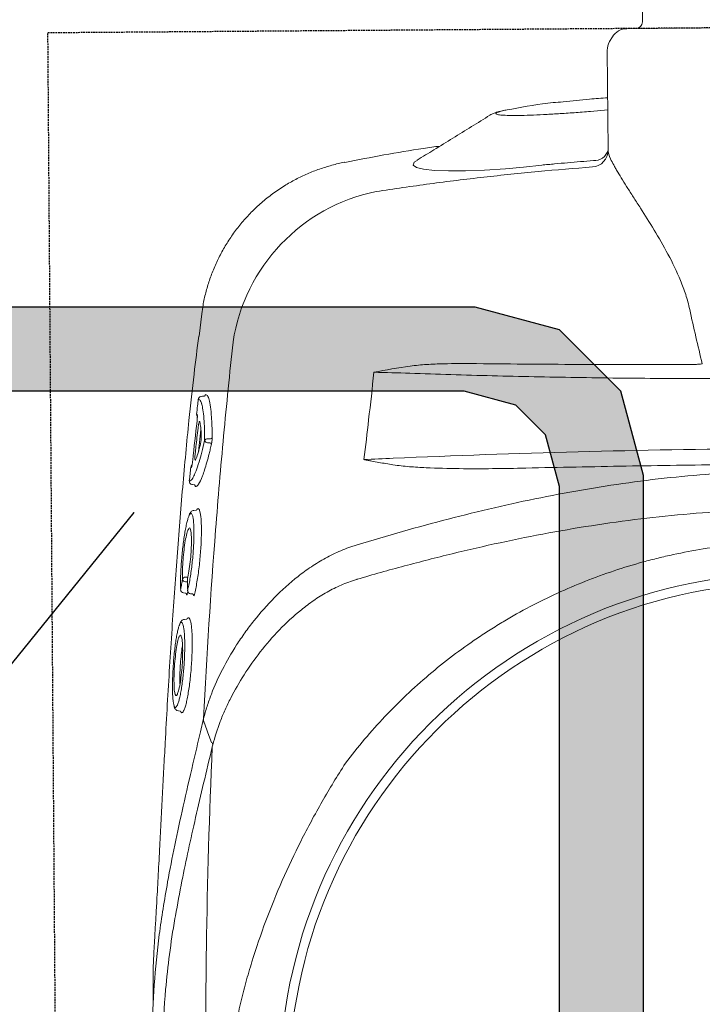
# Model space of a CAD drawing. Header units: millimetres. Extents: x 1277566 to 1493426, y 1039116 to 1145896.
# Tile 59 of 152: x 1341918 to 1342121, y 1134190 to 1134483. Entities that reach past the tile are written whole.
import ezdxf

# ---------------------------------------------------------------- set-up
doc = ezdxf.new("R2010")
doc.units = ezdxf.units.MM
doc.linetypes.add('11aa1PB-bd$0$11aa1PB-af$0$TRATTEGGIATA', pattern=[0.75, 0.5, -0.25])
doc.layers.add('CKD Equipments', color=252, linetype='Continuous', lineweight=0)
doc.layers.add('CKD-Equipements', color=252, linetype='Continuous', lineweight=0)
for name, color, linetype in [('EQUI.', 4, 'Continuous'), ('FAINTEQUIP', 253, 'Continuous'), ('kitchen equip1', 8, 'Continuous')]:
    doc.layers.add(name, color=color, linetype=linetype)

# ---------------------------------------------------------------- blocks, each defined once
blk = doc.blocks.new('G$C728151F9')
at = {"layer": 'CKD Equipments'}
h = blk.add_hatch(color=111, dxfattribs=at)
h.dxf.hatch_style = 1
h.paths.add_polyline_path([(350, 500), (50, 500), (25, 493.3), (6.7, 475), (0, 450), (0, 50), (6.7, 25), (25, 6.7), (50, 0), (350, 0), (375, 6.7), (393.3, 25), (400, 50), (400, 450), (393.3, 475), (375, 493.3)])
h.paths.add_polyline_path([(346.71, 475), (53.29, 475), (37.94, 470.89), (29.11, 462.06), (25, 446.71), (25, 53.29), (29.11, 37.94), (37.94, 29.11), (53.29, 25), (346.71, 25), (362.06, 29.11), (370.89, 37.94), (375, 53.29), (375, 446.71), (370.89, 462.06), (362.06, 470.89)], flags=16)
blk.add_lwpolyline([(220.17, 247.6), (339, 151.43)], dxfattribs=at)
blk.add_lwpolyline([(220.17, 247.6), (339, 151.43)], dxfattribs=at)
blk.add_lwpolyline([(220.17, 247.6), (339, 151.43)], dxfattribs=at)
at = {"layer": 'EQUI.'}
blk.add_lwpolyline([(220.17, 247.6), (339, 151.43)], dxfattribs=at)
at = {"layer": 'kitchen equip1'}
for points in [[(350, 500), (50, 500), (25, 493.3), (6.7, 475), (0, 450), (0, 50), (6.7, 25), (25, 6.7), (50, 0), (350, 0), (375, 6.7), (393.3, 25), (400, 50), (400, 450), (393.3, 475), (375, 493.3)], [(346.71, 475), (53.29, 475), (37.94, 470.89), (29.11, 462.06), (25, 446.71), (25, 53.29), (29.11, 37.94), (37.94, 29.11), (53.29, 25), (346.71, 25), (362.06, 29.11), (370.89, 37.94), (375, 53.29), (375, 446.71), (370.89, 462.06), (362.06, 470.89)]]:
    blk.add_lwpolyline(points, close=True, dxfattribs=at)
blk = doc.blocks.new('G$C4DC229AB')
at = {"linetype": 'Continuous', "lineweight": 0}
for p, q in [((108.81, 214.77), (164.68, 138.75)), ((408.38, 158.65), (404.61, 157.08)), ((173.28, 137.84), (197.23, 155.44)), ((406.89, 150.96), (407.08, 150.84)), ((407.19, 149.71), (406.9, 150.19)), ((407.08, 150.84), (407.04, 150.56)), ((190.91, 144.45), (187.59, 148.35)), ((123.24, 114.09), (160.31, 141.33)), ((169.18, 136.74), (170.79, 136.89)), ((383.61, 135.73), (384.11, 135.16)), ((376.84, 132.19), (376.58, 132.65)), ((376.48, 130.86), (376.58, 130.91)), ((376.73, 131.08), (377.25, 131.33)), ((377.5, 129.03), (377.61, 129.1)), ((377.86, 130.36), (377.6, 130.83)), ((204.09, 125.09), (205.11, 124.08)), ((355.67, 119.03), (356.18, 118.45)), ((350.25, 113.58), (349.98, 114.03)), ((350.24, 113.6), (350.29, 113.5)), ((335.52, 106.08), (341.24, 109.32)), ((336.53, 109.28), (336, 110.01)), ((337.11, 110.55), (337.52, 110)), ((326.27, 101.07), (326.17, 101.72)), ((327.53, 100.25), (327.41, 100.36)), ((328.65, 100.15), (328.65, 100.15)), ((246.09, 94.18), (246.09, 94.2)), ((307.42, 86.09), (313.34, 89.36)), ((307.41, 86.12), (307.41, 86.1))]:
    blk.add_line(p, q, dxfattribs=at)
at = {"linetype": 'Continuous', "lineweight": 0, "flags": 128}
for points in [[(408.99, 163.15), (407.31, 160.61), (405.64, 158.09)], [(405.63, 158.08), (405.63, 158.08), (405.63, 158.08)], [(232.94, 111.21), (233.88, 110.85), (234.76, 111.12), (234.78, 112.31), (233.96, 114.35), (232.35, 117.17), (230.02, 120.64), (227.05, 124.69), (223.52, 129.17), (219.53, 133.97), (216.03, 138), (212.37, 142.05), (212.37, 142.05), (212.37, 142.05)]]:
    blk.add_lwpolyline(points, dxfattribs=at)
at = {"linetype": 'Continuous', "lineweight": 0}
for radius in [152.76, 150, 31.5]:
    blk.add_circle((390.57, 363.31), radius, dxfattribs=at)
for centre, radius, start, end in [((200.16, 151.44), 4.96, 40.3635, 126.3057), ((198.72, 151.54), 4.17, 31.7986, 110.9861), ((161.49, 139.72), 2, 36.3153, 126.3153), ((168.71, 141.72), 5, 216.3153, 275.3515), ((170.32, 141.87), 5, 275.3515, 306.3153), ((375.97, 131.7), 1, 307.5028, 29.2216), ((374.01, 128.33), 0.979, 321.6701, 33.842), ((376.99, 129.88), 1, 308.6226, 29.167), ((374.48, 128.62), 0.946, 216.1897, 288.2787), ((349.38, 113.09), 0.996, 299.7489, 24.151), ((335.6, 109.75), 0.473, 32.4941, 97.8846), ((337.33, 109.79), 0.945, 212.441, 277.967), ((337.54, 110.82), 0.508, 142.6681, 211.8797), ((336.66, 109.47), 1.01, 322.573, 31.9316), ((345.91, 111.08), 0.994, 254.11, 300.2765), ((284.09, 146.47), 53.92, 227.387, 297.2553), ((332.01, 103.18), 0.999, 299.0794, 344.4694), ((328.17, 101.02), 1, 230.8806, 299.2006), ((328.16, 101.02), 0.993, 230.9683, 299.5346)]:
    blk.add_arc(centre, radius, start, end, dxfattribs=at)
for points, knots in [([(547.31, 314.15), (545.74, 309.96), (544.08, 305.85), (540.57, 297.76), (538.72, 293.79), (534.83, 285.97), (532.79, 282.13), (528.52, 274.58), (526.28, 270.86), (521.59, 263.57), (519.16, 260.01), (515.36, 254.79), (514.06, 253.07), (511.42, 249.68), (510.07, 248.01), (507.3, 244.71), (505.88, 243.08), (502.95, 239.86), (501.45, 238.29), (498.35, 235.22), (496.75, 233.73), (494.25, 231.56), (493.4, 230.85), (492.09, 229.81), (491.65, 229.46), (490.76, 228.78), (490.31, 228.44), (488.04, 226.78), (486.2, 225.54), (482.45, 223.23), (480.54, 222.15), (476.69, 220.12), (474.74, 219.16), (470.81, 217.32), (468.83, 216.46), (464.86, 214.81), (462.86, 214.02), (458.86, 212.52), (456.84, 211.8), (450.77, 209.74), (446.68, 208.49), (434.26, 205.08), (425.79, 203.26), (412.75, 201.17), (408.38, 200.58), (399.58, 199.65), (395.15, 199.29), (390.7, 199.04)], [0, 0, 0, 0, 0.0625, 0.0625, 0.125, 0.125, 0.1875, 0.1875, 0.25, 0.25, 0.3125, 0.3125, 0.34375, 0.34375, 0.375, 0.375, 0.40625, 0.40625, 0.4375, 0.4375, 0.46875, 0.46875, 0.484375, 0.484375, 0.492187, 0.492187, 0.5, 0.5, 0.53125, 0.53125, 0.5625, 0.5625, 0.59375, 0.59375, 0.625, 0.625, 0.65625, 0.65625, 0.6875, 0.6875, 0.75, 0.75, 0.875, 0.875, 0.9375, 0.9375, 1, 1, 1, 1]), ([(601.45, 307.46), (586.28, 294.59), (570.91, 281.95), (539.74, 257.11), (523.95, 244.91), (499.96, 226.95), (491.9, 221.01), (475.72, 209.28), (467.6, 203.48), (443.1, 186.27), (426.62, 175.07), (409.98, 164.13)], [0, 0, 0, 0, 0.25, 0.25, 0.5, 0.5, 0.625, 0.625, 0.75, 0.75, 1, 1, 1, 1]), ([(588.22, 280.9), (586.01, 278.3), (582.39, 274.04), (577.19, 268.64), (573.17, 264.66), (569.39, 261.16), (565.87, 258.12), (562.34, 255.22), (558.95, 252.53), (555.55, 249.9), (552.27, 247.4), (549.19, 245.07), (545.86, 242.57), (541.82, 239.55), (536.94, 235.9), (531.21, 231.59), (525.22, 227.06), (519.22, 222.48), (513.53, 218.13), (508.33, 214.11), (503.74, 210.55), (499.65, 207.38), (496.05, 204.6), (492.83, 202.16), (486.72, 197.65), (477.65, 191.56), (466.75, 185.25), (457.58, 180.45), (449.56, 176.51), (440.26, 172.22), (429.33, 167.44), (418.76, 162.97), (411.41, 159.91), (408.38, 158.65)], [0, 0, 0, 0, 0.0593635, 0.0971043, 0.1348438, 0.1667324, 0.198607, 0.2201848, 0.2417788, 0.2633349, 0.278122, 0.2929063, 0.3080418, 0.3231723, 0.3441056, 0.3655953, 0.3864814, 0.4080077, 0.4295299, 0.4486306, 0.4683357, 0.4884205, 0.5086324, 0.5289688, 0.5492243, 0.6333183, 0.7152132, 0.756242, 0.7972696, 0.8516973, 0.906117, 0.9611972, 1, 1, 1, 1]), ([(390.7, 199.04), (384.59, 199.16), (378.55, 199.63), (366.61, 201.2), (360.7, 202.32), (349.03, 205.18), (343.26, 206.94), (336.13, 209.54), (334.71, 210.09), (331.87, 211.21), (330.46, 211.8), (326.26, 213.6), (323.5, 214.87), (315.36, 218.91), (310.11, 221.88), (299.94, 228.37), (295.02, 231.89), (289.09, 236.65), (287.92, 237.62), (285.59, 239.6), (284.44, 240.6), (281.03, 243.66), (278.82, 245.75), (272.38, 252.19), (268.34, 256.68), (264.29, 261.64)], [0, 0, 0, 0, 0.125, 0.125, 0.25, 0.25, 0.375, 0.375, 0.40625, 0.40625, 0.4375, 0.4375, 0.5, 0.5, 0.625, 0.625, 0.75, 0.75, 0.78125, 0.78125, 0.8125, 0.8125, 0.875, 0.875, 1, 1, 1, 1]), ([(259.98, 251.4), (266.08, 243.66), (272.46, 236.17), (282.43, 225.3), (285.82, 221.73), (292.71, 214.72), (296.21, 211.28), (306.87, 201.11), (314.16, 194.58), (325.32, 185.07), (329.07, 181.95), (336.65, 175.8), (340.47, 172.77), (344.32, 169.78)], [0, 0, 0, 0, 0.25, 0.25, 0.375, 0.375, 0.5, 0.5, 0.75, 0.75, 0.875, 0.875, 1, 1, 1, 1]), ([(308.88, 157.37), (297.6, 171.63), (286.34, 186.11), (263.88, 215.5), (252.67, 230.42), (241.5, 245.56)], [0, 0, 0, 0, 0.5, 0.5, 1, 1, 1, 1]), ([(336.04, 163.82), (328.57, 169.47), (321.19, 175.26), (310.32, 184.25), (306.73, 187.29), (299.63, 193.47), (296.12, 196.61), (285.74, 206.19), (279.01, 212.79), (269.25, 223.08), (266.06, 226.57), (259.81, 233.67), (256.75, 237.28), (253.76, 240.95)], [0, 0, 0, 0, 0.25, 0.25, 0.375, 0.375, 0.5, 0.5, 0.75, 0.75, 0.875, 0.875, 1, 1, 1, 1]), ([(252.31, 238.84), (258.25, 230.83), (264.2, 222.83), (276.14, 206.91), (282.12, 198.98), (288.11, 191.07)], [0, 0, 0, 0, 0.5, 0.5, 1, 1, 1, 1]), ([(228.23, 228.44), (233.21, 221.61), (238.14, 214.76), (247.92, 201.06), (252.77, 194.2), (262.35, 180.5), (267.07, 173.68), (276.39, 160.08), (280.97, 153.31), (285.49, 146.57)], [0, 0, 0, 0, 0.25, 0.25, 0.5, 0.5, 0.75, 0.75, 1, 1, 1, 1]), ([(233.81, 213.64), (233.53, 213.95), (233.26, 214.25), (232.75, 214.84), (232.5, 215.12), (232.26, 215.39)], [0, 0, 0, 0, 0.5, 0.5, 1, 1, 1, 1]), ([(271.55, 160.97), (265.34, 169.75), (259.09, 178.54), (246.51, 196.1), (240.18, 204.87), (233.81, 213.64)], [0, 0, 0, 0, 0.5, 0.5, 1, 1, 1, 1]), ([(457.08, 184.69), (457.31, 184.8), (460.98, 186.54), (467.47, 189.97), (478.1, 195.93), (486.34, 201.23), (492.3, 205.43), (494.29, 206.9), (495.21, 207.57)], [0, 0, 0, 0, 0.016162, 0.250764, 0.485322, 0.836539, 0.925214, 1, 1, 1, 1]), ([(197.23, 155.44), (197.74, 155.83), (198.28, 156.56), (199.16, 158.11), (199.47, 158.71), (199.95, 159.71), (200.12, 160.07), (200.45, 160.8), (200.62, 161.18), (201.49, 163.16), (202.22, 164.97), (203.4, 167.94), (203.8, 168.98), (204.65, 171.14), (205.09, 172.25), (206.43, 175.66), (207.38, 178.03), (209.45, 182.92), (210.56, 185.44), (213.08, 190.58), (214.44, 193.14), (216.77, 196.88), (217.6, 198.12), (219.37, 200.54), (220.32, 201.73), (221.35, 202.88)], [0, 0, 0, 0, 0.125, 0.125, 0.1875, 0.1875, 0.21875, 0.21875, 0.25, 0.25, 0.375, 0.375, 0.4375, 0.4375, 0.5, 0.5, 0.625, 0.625, 0.75, 0.75, 0.875, 0.875, 0.9375, 0.9375, 1, 1, 1, 1]), ([(313.39, 89.28), (316.67, 91.07), (323.79, 94.94), (334.04, 100.8), (343.83, 106.52), (352.52, 111.69), (361.35, 117.02), (370.31, 122.51), (379.38, 128.11), (388.64, 133.9), (398.06, 139.83), (407.61, 145.91), (416.15, 151.39), (423.64, 156.22), (430.12, 160.41), (436.59, 164.6), (443.31, 168.94), (448.96, 172.6), (453.52, 175.53), (457.31, 177.97), (461.31, 180.53), (465.02, 182.9), (468.08, 184.87), (470.64, 186.52), (472.92, 188.02), (475.17, 189.53), (476.41, 190.42), (481.57, 194.26)], [0, 0, 0, 0, 0.063316, 0.137046, 0.187379, 0.237747, 0.288072, 0.337874, 0.387718, 0.437523, 0.488782, 0.540075, 0.591317, 0.625909, 0.660493, 0.695746, 0.730982, 0.771161, 0.791716, 0.812265, 0.841912, 0.872106, 0.896195, 0.920292, 0.944907, 0.969526, 1, 1, 1, 1]), ([(288.11, 191.07), (290.11, 188.44), (292.1, 185.79), (296.03, 180.47), (297.97, 177.8), (301.77, 172.41), (303.64, 169.7), (306.34, 165.57), (307.23, 164.17), (308.5, 162.06), (308.92, 161.36), (309.73, 159.93), (310.12, 159.21), (310.49, 158.47)], [0, 0, 0, 0, 0.25, 0.25, 0.5, 0.5, 0.75, 0.75, 0.875, 0.875, 0.9375, 0.9375, 1, 1, 1, 1]), ([(409.98, 164.13), (413.43, 165.55), (420.33, 168.4), (429.93, 172.42), (439.01, 176.32), (448.14, 180.38), (453.93, 183.17), (457.08, 184.69)], [0, 0, 0, 0, 0.192621, 0.385484, 0.57846, 0.771235, 1, 1, 1, 1]), ([(344.49, 169.64), (345.14, 169.15), (345.8, 168.68), (347.13, 167.78), (347.8, 167.36), (349.85, 166.15), (351.25, 165.43), (353.39, 164.46), (354.1, 164.15), (355.55, 163.57), (356.28, 163.29), (358.47, 162.51), (359.93, 162.06), (364.3, 160.88), (367.2, 160.3), (372.97, 159.48), (375.84, 159.23), (381.54, 159.02), (384.32, 159.06), (389.75, 159.37), (392.39, 159.65), (396.25, 160.25), (397.52, 160.48), (400.02, 161), (401.26, 161.29), (404.87, 162.25), (407.18, 163), (409.38, 163.88)], [0, 0, 0, 0, 0.03125, 0.03125, 0.0625, 0.0625, 0.125, 0.125, 0.15625, 0.15625, 0.1875, 0.1875, 0.25, 0.25, 0.375, 0.375, 0.5, 0.5, 0.625, 0.625, 0.75, 0.75, 0.8125, 0.8125, 0.875, 0.875, 1, 1, 1, 1]), ([(404.68, 157.11), (403.52, 156.64), (402.34, 156.21), (399.9, 155.4), (398.65, 155.03), (394.85, 154.02), (392.22, 153.48), (386.81, 152.65), (384.02, 152.36), (379.72, 152.13), (378.26, 152.09), (376.05, 152.08), (375.31, 152.08), (373.82, 152.11), (373.06, 152.14), (369.29, 152.31), (366.24, 152.6), (360.11, 153.53), (357.03, 154.18), (352.39, 155.5), (350.84, 156), (347.74, 157.15), (346.21, 157.79), (343.2, 159.21), (341.72, 160), (339.55, 161.32), (338.84, 161.78), (337.78, 162.52), (337.43, 162.77), (336.74, 163.28), (336.39, 163.54), (336.06, 163.81)], [0, 0, 0, 0, 0.0625, 0.0625, 0.125, 0.125, 0.25, 0.25, 0.375, 0.375, 0.4375, 0.4375, 0.46875, 0.46875, 0.5, 0.5, 0.625, 0.625, 0.75, 0.75, 0.8125, 0.8125, 0.875, 0.875, 0.9375, 0.9375, 0.96875, 0.96875, 0.984375, 0.984375, 1, 1, 1, 1]), ([(283.72, 145.41), (283.15, 146), (282.6, 146.61), (281.51, 147.86), (280.98, 148.48), (279.41, 150.39), (278.39, 151.68), (275.39, 155.6), (273.45, 158.27), (271.55, 160.97)], [0, 0, 0, 0, 0.125, 0.125, 0.25, 0.25, 0.5, 0.5, 1, 1, 1, 1]), ([(310.49, 158.47), (311.13, 157.2), (311.76, 155.92), (312.7, 153.99), (313.01, 153.35), (313.47, 152.39), (313.62, 152.06), (313.85, 151.58), (313.92, 151.42), (314.03, 151.18), (314.07, 151.1), (314.14, 150.93), (314.18, 150.85), (314.21, 150.77)], [0, 0, 0, 0, 0.5, 0.5, 0.75, 0.75, 0.875, 0.875, 0.9375, 0.9375, 0.96875, 0.96875, 1, 1, 1, 1]), ([(404.61, 157.08), (388.88, 146.83), (373.03, 136.83), (349.08, 122.19), (341.06, 117.37), (324.97, 107.86), (316.89, 103.17), (308.79, 98.54)], [0, 0, 0, 0, 0.5, 0.5, 0.75, 0.75, 1, 1, 1, 1]), ([(404.68, 157.11), (404.67, 157.11), (404.66, 157.11), (404.65, 157.1), (404.64, 157.09), (404.62, 157.09), (404.61, 157.08)], [0, 0, 0, 0, 0.00003361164, 0.00003361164, 0.00003361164, 0.00009841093, 0.00009841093, 0.00009841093, 0.00009841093]), ([(404.68, 157.11), (404.77, 157.15), (404.87, 157.21), (405.07, 157.35), (405.16, 157.42), (405.33, 157.59), (405.41, 157.68), (405.53, 157.87), (405.59, 157.97), (405.63, 158.08)], [0, 0, 0, 0, 0.25, 0.25, 0.5, 0.5, 0.75, 0.75, 1, 1, 1, 1]), ([(212.37, 142.05), (212.16, 142.3), (211.94, 142.54), (211.52, 143.02), (210.88, 143.75), (209.4, 145.44), (208.13, 146.9), (205.6, 149.82), (203.93, 151.78), (202.26, 153.74)], [0, 0, 0, 0, 0.0625, 0.0625, 0.125, 0.25, 0.5, 0.5, 1, 1, 1, 1]), ([(247.59, 106.79), (243.84, 110.63), (236.34, 118.32), (225.34, 130.18), (214.5, 142.27), (207.46, 150.52), (203.94, 154.65)], [0, 0, 0, 0, 0.249615, 0.499229, 0.749615, 1, 1, 1, 1]), ([(314.21, 150.77), (314.23, 150.7), (314.24, 150.64), (314.26, 150.58), (314.27, 150.57), (314.27, 150.56), (314.28, 150.55)], [0, 0, 0, 0, 0.0001941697, 0.0001941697, 0.0001941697, 0.0002311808, 0.0002311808, 0.0002311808, 0.0002311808]), ([(382.94, 136.13), (383.03, 136.32), (383.19, 136.67), (383.91, 137.48), (384.89, 138.4), (386.17, 139.47), (387.68, 140.64), (389.41, 141.88), (391.27, 143.16), (393.24, 144.44), (395.26, 145.68), (397.27, 146.86), (399.23, 147.95), (401.08, 148.9), (402.77, 149.71), (404.23, 150.34), (405.44, 150.77), (406.37, 151), (406.72, 150.97), (406.89, 150.96)], [0, 0, 0, 0, 0.066966, 0.12566, 0.184351, 0.242449, 0.30055, 0.358196, 0.415842, 0.473121, 0.530398, 0.588231, 0.646066, 0.704525, 0.762985, 0.822038, 0.881088, 0.940546, 1, 1, 1, 1]), ([(406.51, 147.52), (406.82, 147.81), (407.04, 148.06), (407.22, 148.4), (407.4, 148.89), (407.35, 149.25), (407.19, 149.71)], [0, 0, 0, 0, 0.150992, 0.540293, 0.796534, 1, 1, 1, 1]), ([(407.04, 150.56), (407.05, 150.49), (407.08, 150.41), (406.93, 150.23), (406.9, 150.19)], [0, 0, 0, 0, 0.735294, 1, 1, 1, 1]), ([(405.84, 148.39), (405.68, 148.35), (405.25, 148.26), (404.26, 147.89), (402.94, 147.32), (401.41, 146.59), (399.72, 145.71), (397.93, 144.71), (396.08, 143.62), (394.26, 142.49), (392.49, 141.33), (390.84, 140.19), (389.34, 139.09), (388.02, 138.07), (386.95, 137.15), (386.18, 136.43), (385.9, 136.08), (385.78, 135.94)], [0, 0, 0, 0, 0.045419, 0.115839, 0.186799, 0.257754, 0.32863, 0.399501, 0.469663, 0.539816, 0.608957, 0.678085, 0.746838, 0.815591, 0.884388, 0.95319, 1, 1, 1, 1]), ([(386.32, 134.98), (386.4, 134.99), (386.7, 135.04), (387.51, 135.34), (388.73, 135.85), (390.18, 136.55), (391.8, 137.4), (393.55, 138.37), (395.37, 139.43), (397.21, 140.55), (399.01, 141.7), (400.72, 142.85), (402.3, 143.96), (403.7, 144.99), (404.89, 145.94), (405.8, 146.75), (406.35, 147.28), (406.48, 147.48), (406.5, 147.52)], [0, 0, 0, 0, 0.023226, 0.092931, 0.162639, 0.232676, 0.302714, 0.372201, 0.441684, 0.510683, 0.579678, 0.648044, 0.716408, 0.784299, 0.852186, 0.919822, 0.987451, 1, 1, 1, 1]), ([(388.87, 137.51), (389.02, 137.71), (389.37, 138.18), (390.86, 139.43), (392.99, 140.98), (395.49, 142.63), (398.09, 144.17), (400.48, 145.43), (402.36, 146.28), (403.02, 146.42), (403.31, 146.49)], [0, 0, 0, 0, 0.0984, 0.230543, 0.361452, 0.492139, 0.623641, 0.756097, 0.8899, 1, 1, 1, 1]), ([(403.31, 146.49), (403.39, 146.51), (403.77, 146.62), (403.84, 146.53), (403.9, 146.46)], [0, 0, 0, 0, 0.212645, 1, 1, 1, 1]), ([(403.9, 146.46), (403.92, 146.43), (403.98, 146.29), (403.69, 145.94), (403.48, 145.68)], [0, 0, 0, 0, 0.26459, 1, 1, 1, 1]), ([(406.87, 148.35), (406.73, 148.45), (406.56, 148.58), (405.95, 148.42), (405.84, 148.39)], [0, 0, 0, 0, 0.8365957, 1, 1, 1, 1]), ([(406.5, 147.52), (406.63, 147.68), (406.92, 148.06), (406.89, 148.24), (406.87, 148.35)], [0, 0, 0, 0, 0.453626, 1, 1, 1, 1]), ([(184.67, 146.21), (185.81, 144.81), (188.62, 141.39), (191.63, 138.14), (193.42, 136.21)], [0, 0, 0, 0, 0.406128, 1, 1, 1, 1]), ([(205.11, 124.08), (205.63, 123.61), (206.66, 122.68), (207.62, 122.02), (208.06, 121.96), (207.97, 122.52), (207.32, 123.7), (206.16, 125.46), (204.5, 127.76), (202.41, 130.51), (199.92, 133.65), (197.13, 137.08), (194.11, 140.72), (191.98, 143.21), (190.91, 144.45)], [0, 0, 0, 0, 0.082617, 0.165235, 0.248974, 0.332713, 0.416293, 0.499873, 0.583402, 0.66693, 0.750192, 0.833453, 0.916727, 1, 1, 1, 1]), ([(403.48, 145.68), (403.47, 145.66), (403.3, 145.39), (402.18, 144.46), (400.25, 143.01), (397.8, 141.36), (395.22, 139.78), (392.72, 138.39), (390.67, 137.4), (389.57, 136.97), (389.28, 136.94), (389.27, 136.94)], [0, 0, 0, 0, 0.015121, 0.155418, 0.294804, 0.433435, 0.572075, 0.71203, 0.853105, 0.994782, 1, 1, 1, 1]), ([(400.48, 145.4), (400.21, 145.18), (399.47, 144.57), (397.68, 143.33), (395.41, 141.87), (393.15, 140.55), (391.55, 139.67), (390.96, 139.42), (390.85, 139.38)], [0, 0, 0, 0, 0.1171914, 0.3236173, 0.5316923, 0.7421657, 0.9517971, 1, 1, 1, 1]), ([(212.37, 142.05), (212.37, 142.05), (212.37, 142.05), (212.37, 142.05), (212.37, 142.05), (212.37, 142.05), (212.37, 142.05)], [0.00000000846, 0.00000000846, 0.00000000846, 0.00000000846, 0.000000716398, 0.000000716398, 0.000000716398, 0.000001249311, 0.000001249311, 0.000001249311, 0.000001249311]), ([(212.37, 142.05), (212.37, 142.05), (212.37, 142.05), (212.37, 142.05), (212.37, 142.05), (212.37, 142.05)], [0, 0, 0, 0, 0.051824, 0.658198, 1, 1, 1, 1]), ([(193.4, 136.19), (194.03, 135.43), (197.4, 131.37), (201.09, 127.91), (204.09, 125.09)], [0, 0, 0, 0, 0.187713, 1, 1, 1, 1]), ([(383.21, 135.75), (383.14, 135.76), (382.89, 135.78), (382.92, 135.98), (382.94, 136.13)], [0, 0, 0, 0, 0.258674, 1, 1, 1, 1]), ([(383.61, 135.73), (383.58, 135.73), (383.36, 135.68), (383.27, 135.72), (383.21, 135.75)], [0, 0, 0, 0, 0.269637, 1, 1, 1, 1]), ([(384.11, 135.16), (384.18, 135.12), (384.33, 134.91), (384.75, 134.76), (385.21, 134.7), (385.59, 134.73), (385.91, 134.82), (386.32, 134.98)], [0, 0, 0, 0, 0.0760045, 0.2920195, 0.5221541, 0.8303026, 1, 1, 1, 1]), ([(385.78, 135.94), (385.72, 135.87), (385.47, 135.59), (385.29, 135.21), (385.36, 134.91), (385.73, 134.84), (386.15, 134.94), (386.32, 134.98)], [0, 0, 0, 0, 0.074975, 0.308763, 0.600633, 0.840221, 1, 1, 1, 1]), ([(389.27, 136.94), (389.11, 136.91), (388.62, 136.84), (388.43, 137.01), (388.8, 137.43), (388.87, 137.51)], [0, 0, 0, 0, 0.294516, 0.862877, 1, 1, 1, 1]), ([(355.09, 119.59), (355.11, 119.66), (355.19, 119.88), (355.7, 120.48), (356.56, 121.32), (357.77, 122.32), (359.23, 123.44), (360.92, 124.64), (362.78, 125.89), (364.77, 127.16), (366.83, 128.4), (368.91, 129.6), (370.97, 130.71), (372.92, 131.7), (374.79, 132.59), (375.85, 133.03), (376.4, 133.26)], [0, 0, 0, 0, 0.036944, 0.111064, 0.185167, 0.25898, 0.332797, 0.405887, 0.478972, 0.551758, 0.624553, 0.69822, 0.771885, 0.845998, 0.920119, 1, 1, 1, 1]), ([(376.4, 133.26), (376.46, 133.28), (376.62, 133.34), (376.76, 133.35), (376.77, 133.28), (376.71, 133.18), (376.61, 133.1), (376.59, 133.09)], [0, 0, 0, 0, 0.170931, 0.43557, 0.700344, 0.964272, 1, 1, 1, 1]), ([(376.58, 132.65), (376.58, 132.65), (376.54, 132.7), (376.52, 132.82), (376.53, 132.97), (376.56, 133.06), (376.59, 133.08), (376.59, 133.08), (376.59, 133.09)], [0, 0, 0, 0, 0.005493, 0.289143, 0.515025, 0.705708, 0.87243, 1, 1, 1, 1]), ([(376.48, 130.86), (376.02, 130.66), (375.08, 130.28), (373.43, 129.49), (371.64, 128.58), (369.77, 127.57), (367.85, 126.47), (365.98, 125.33), (364.17, 124.18), (362.51, 123.06), (361.02, 121.99), (359.75, 121.01), (358.72, 120.14), (358.08, 119.53), (357.88, 119.27), (357.82, 119.2)], [0, 0, 0, 0, 0.081121, 0.164592, 0.245691, 0.329206, 0.409093, 0.49132, 0.570813, 0.652715, 0.73066, 0.81084, 0.889237, 0.969944, 1, 1, 1, 1]), ([(358.39, 118.24), (358.5, 118.26), (358.84, 118.32), (359.71, 118.63), (361, 119.15), (362.53, 119.86), (364.22, 120.7), (366.02, 121.66), (367.91, 122.72), (369.81, 123.84), (371.69, 124.99), (373.45, 126.12), (375.07, 127.22), (376.44, 128.2), (377.17, 128.77), (377.5, 129.03)], [0, 0, 0, 0, 0.034967, 0.11668, 0.198521, 0.28284, 0.363401, 0.446271, 0.52675, 0.609595, 0.689692, 0.772207, 0.85087, 0.93183, 1, 1, 1, 1]), ([(361.47, 121.05), (361.69, 121.31), (362.18, 121.85), (363.86, 123.15), (366.06, 124.65), (368.58, 126.19), (371.11, 127.59), (372.88, 128.45), (373.7, 128.8), (373.9, 128.89)], [0, 0, 0, 0, 0.140566, 0.301933, 0.463305, 0.622013, 0.785773, 0.94855, 1, 1, 1, 1]), ([(373.9, 128.89), (374.32, 129.2), (374.73, 129.51), (375.14, 129.83), (375.59, 130.17), (376.03, 130.51), (376.48, 130.86)], [0, 0, 0, 0, 0.002000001, 0.002000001, 0.002000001, 0.004171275, 0.004171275, 0.004171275, 0.004171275]), ([(374.48, 129.33), (374.53, 129.27), (374.64, 129.12), (374.76, 128.96), (374.82, 128.87)], [0, 0, 0, 0, 0.397181, 1, 1, 1, 1]), ([(377.5, 129.03), (377.04, 128.8), (376.57, 128.58), (376.11, 128.35), (375.66, 128.14), (375.22, 127.93), (374.78, 127.72)], [0, 0, 0, 0, 0.002000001, 0.002000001, 0.002000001, 0.003901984, 0.003901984, 0.003901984, 0.003901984]), ([(377.25, 131.33), (377.39, 131.4), (377.51, 131.45), (377.68, 131.51), (377.74, 131.52), (377.78, 131.5), (377.79, 131.49), (377.78, 131.46), (377.77, 131.44), (377.72, 131.39), (377.7, 131.36), (377.62, 131.29), (377.61, 131.28), (377.59, 131.27)], [0, 0, 0, 0, 0.25, 0.25, 0.5, 0.5, 0.625, 0.625, 0.75, 0.75, 0.875, 0.875, 1, 1, 1, 1]), ([(377.6, 130.83), (377.58, 130.89), (377.54, 130.99), (377.54, 131.14), (377.57, 131.24), (377.58, 131.25), (377.58, 131.25), (377.58, 131.26), (377.59, 131.27)], [0, 0, 0, 0, 0.254985, 0.463826, 0.637296, 0.783337, 0.926867, 1, 1, 1, 1]), ([(374.78, 127.72), (374.17, 127.26), (372.99, 126.36), (370.56, 124.79), (368.02, 123.28), (365.52, 121.92), (363.44, 120.95), (362.19, 120.45), (361.93, 120.45), (361.91, 120.45)], [0, 0, 0, 0, 0.170858, 0.332147, 0.492014, 0.656195, 0.819988, 0.986588, 1, 1, 1, 1]), ([(373.72, 128.06), (373.65, 128.15), (373.58, 128.24), (373.51, 128.33), (373.41, 128.47), (373.31, 128.6), (373.29, 128.62)], [0.0007933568, 0.0007933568, 0.0007933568, 0.0007933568, 0.0011395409, 0.0011395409, 0.0011395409, 0.0016472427, 0.0016472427, 0.0016472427, 0.0016472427]), ([(205.35, 123.86), (205.53, 123.67), (206.07, 123.17), (206.98, 122.38), (207.88, 121.7), (208.65, 121.2), (209.16, 120.96), (209.36, 120.88)], [0, 0, 0, 0, 0.100787, 0.407598, 0.731303, 0.895894, 1, 1, 1, 1]), ([(209.36, 120.88), (211.35, 120.09), (215.32, 118.47), (221.37, 115.97), (227.25, 113.52), (231.09, 111.91), (232.89, 111.15)], [0, 0, 0, 0, 0.253353, 0.510138, 0.769176, 1, 1, 1, 1]), ([(361.91, 120.45), (361.64, 120.41), (361.08, 120.34), (361.04, 120.63), (361.42, 121.01), (361.47, 121.05)], [0, 0, 0, 0, 0.4462454, 0.9349282, 1, 1, 1, 1]), ([(355.29, 119.05), (355.23, 119.06), (355, 119.07), (354.91, 119.24), (355.04, 119.5), (355.09, 119.59)], [0, 0, 0, 0, 0.160118, 0.714475, 1, 1, 1, 1]), ([(355.67, 119.03), (355.66, 119.03), (355.46, 118.99), (355.37, 119.02), (355.29, 119.05)], [0, 0, 0, 0, 0.031421, 1, 1, 1, 1]), ([(356.18, 118.45), (356.25, 118.41), (356.41, 118.18), (356.82, 118.05), (357.29, 117.99), (357.68, 118.01), (357.99, 118.09), (358.39, 118.24)], [0, 0, 0, 0, 0.085263, 0.298133, 0.53129, 0.85157, 1, 1, 1, 1]), ([(357.82, 119.2), (357.72, 119.07), (357.45, 118.75), (357.33, 118.4), (357.47, 118.17), (357.83, 118.11), (358.25, 118.21), (358.39, 118.24)], [0, 0, 0, 0, 0.142974, 0.381895, 0.621008, 0.867279, 1, 1, 1, 1]), ([(225.5, 114.25), (226.66, 113.04), (233.28, 106.11), (240.28, 99.56), (246.05, 94.16)], [0, 0, 0, 0, 0.174606, 1, 1, 1, 1]), ([(337.14, 111.13), (337.38, 111.23), (337.61, 111.33), (338.08, 111.52), (338.77, 111.81), (339.43, 112.08), (340.72, 112.6), (341.54, 112.91), (343.09, 113.48), (343.81, 113.73), (345.18, 114.18), (345.8, 114.36), (347.49, 114.82), (348.38, 114.99), (349.19, 115.02), (349.34, 115.02), (349.6, 115), (349.71, 114.98), (350, 114.89), (350.13, 114.8), (350.19, 114.67)], [0, 0, 0, 0, 0.03125, 0.03125, 0.0625, 0.125, 0.125, 0.25, 0.25, 0.375, 0.375, 0.5, 0.5, 0.75, 0.75, 0.8125, 0.8125, 0.875, 0.875, 1, 1, 1, 1]), ([(349.98, 114.03), (349.97, 114.07), (349.93, 114.16), (349.93, 114.29), (349.96, 114.4), (350, 114.46), (350.03, 114.48), (350.03, 114.48), (350.03, 114.48)], [0, 0, 0, 0, 0.175463, 0.400939, 0.589495, 0.747071, 0.890518, 1, 1, 1, 1]), ([(350.19, 114.67), (350.18, 114.66), (350.18, 114.62), (350.12, 114.55), (350.03, 114.48), (350.03, 114.48)], [0, 0, 0, 0, 0.3650586, 0.9797373, 1, 1, 1, 1]), ([(347.86, 112.42), (347.38, 112.34), (346.27, 112.13), (343.82, 111.35), (340.84, 110.26), (338.59, 109.32), (337.46, 108.85)], [0, 0, 0, 0, 0.220226, 0.504612, 0.749666, 1, 1, 1, 1]), ([(346.41, 110.23), (346.99, 110.56), (347.57, 110.89), (348.15, 111.22), (348.72, 111.56), (349.3, 111.89), (349.88, 112.22)], [0, 0, 0, 0, 0.002, 0.002, 0.002, 0.003999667, 0.003999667, 0.003999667, 0.003999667]), ([(349.88, 112.22), (349.74, 112.34), (349.47, 112.58), (348.73, 112.61), (348, 112.45), (347.86, 112.42)], [0, 0, 0, 0, 0.4433, 0.896253, 1, 1, 1, 1]), ([(326.17, 101.72), (326.34, 102.07), (326.69, 102.76), (328.26, 104.39), (329.9, 105.84), (331.57, 107.22), (333.11, 108.44), (334.73, 109.63), (335.53, 110.22)], [0, 0, 0, 0, 0.21968, 0.439192, 0.658685, 0.696773, 0.849384, 1, 1, 1, 1]), ([(337.46, 108.85), (336.51, 108.15), (334.58, 106.72), (332.18, 104.78), (330.27, 103.07), (329.57, 102.24), (329.23, 101.84)], [0, 0, 0, 0, 0.240852, 0.487107, 0.75984, 1, 1, 1, 1]), ([(335.53, 110.22), (335.64, 110.3), (335.76, 110.38), (336.03, 110.55), (336.17, 110.63), (336.46, 110.8), (336.61, 110.87), (336.89, 111.01), (337.02, 111.08), (337.14, 111.13)], [0, 0, 0, 0, 0.25, 0.25, 0.5, 0.5, 0.75, 0.75, 1, 1, 1, 1]), ([(342.21, 108.83), (341.63, 108.5), (341.05, 108.17), (340.47, 107.84), (338.86, 106.93), (337.24, 106.01), (335.61, 105.1)], [0, 0, 0, 0, 0.002, 0.002, 0.002, 0.00758254, 0.00758254, 0.00758254, 0.00758254]), ([(336.84, 107.17), (336.91, 107.22), (337, 107.29), (337.18, 107.42), (337.28, 107.49), (337.5, 107.63), (337.61, 107.7), (337.85, 107.84), (337.97, 107.91), (338.22, 108.05), (338.34, 108.12), (338.59, 108.25), (338.71, 108.32), (338.94, 108.43), (339.06, 108.49), (339.27, 108.58), (339.37, 108.62), (339.46, 108.66)], [0, 0, 0, 0, 0.125, 0.125, 0.25, 0.25, 0.375, 0.375, 0.5, 0.5, 0.625, 0.625, 0.75, 0.75, 0.875, 0.875, 1, 1, 1, 1]), ([(339.46, 108.66), (339.9, 108.83), (340.32, 108.99), (341.12, 109.28), (341.5, 109.41), (342.55, 109.76), (343.16, 109.92), (343.66, 110.03)], [0, 0, 0, 0, 0.25, 0.25, 0.5, 0.5, 1, 1, 1, 1]), ([(343.66, 110.03), (343.77, 110.05), (343.83, 110.04), (343.81, 109.96), (343.79, 109.93), (343.71, 109.84), (343.66, 109.79), (343.52, 109.67), (343.43, 109.61), (343.24, 109.47), (343.12, 109.39), (342.89, 109.23), (342.76, 109.15), (342.49, 108.99), (342.35, 108.91), (342.21, 108.83)], [0, 0, 0, 0, 0.25, 0.25, 0.375, 0.375, 0.5, 0.5, 0.625, 0.625, 0.75, 0.75, 0.875, 0.875, 1, 1, 1, 1]), ([(344.32, 109.45), (344.53, 109.57), (344.75, 109.69), (345.05, 109.85), (345.15, 109.9), (345.34, 109.99), (345.43, 110.04), (345.61, 110.11), (345.69, 110.15), (345.83, 110.21), (345.9, 110.23), (346.07, 110.29), (346.15, 110.31), (346.19, 110.3)], [0, 0, 0, 0, 0.25, 0.25, 0.375, 0.375, 0.5, 0.5, 0.625, 0.625, 0.75, 0.75, 1, 1, 1, 1]), ([(333.83, 104.47), (333.98, 104.64), (334.16, 104.83), (334.56, 105.23), (334.79, 105.45), (335.55, 106.12), (336.15, 106.62), (336.84, 107.17)], [0, 0, 0, 0, 0.25, 0.25, 0.5, 0.5, 1, 1, 1, 1]), ([(332.5, 102.51), (332.51, 102.54), (332.56, 102.6), (332.68, 102.71), (332.73, 102.75), (332.85, 102.85), (332.92, 102.89), (333.06, 103), (333.15, 103.05), (333.32, 103.17), (333.41, 103.22), (333.7, 103.41), (333.91, 103.53), (334.12, 103.65)], [0, 0, 0, 0, 0.25, 0.25, 0.375, 0.375, 0.5, 0.5, 0.625, 0.625, 0.75, 0.75, 1, 1, 1, 1]), ([(335.61, 105.1), (335.47, 105.02), (335.33, 104.94), (335.06, 104.8), (334.92, 104.73), (334.67, 104.61), (334.55, 104.55), (334.33, 104.46), (334.23, 104.42), (333.97, 104.33), (333.85, 104.31), (333.77, 104.33), (333.76, 104.34), (333.77, 104.39), (333.79, 104.43), (333.83, 104.47)], [0, 0, 0, 0, 0.125, 0.125, 0.25, 0.25, 0.375, 0.375, 0.5, 0.5, 0.75, 0.75, 0.875, 0.875, 1, 1, 1, 1]), ([(326.53, 101.12), (326.48, 101.1), (326.34, 101.05), (326.3, 101.06), (326.27, 101.07)], [0, 0, 0, 0, 0.370215, 1, 1, 1, 1]), ([(326.53, 101.12), (326.54, 101.12), (326.54, 101.12), (326.55, 101.13), (326.57, 101.13), (326.68, 101.11), (326.79, 101.06), (326.84, 101), (326.84, 101)], [0, 0, 0, 0, 0.014276, 0.209132, 0.380371, 0.579352, 0.841929, 1, 1, 1, 1]), ([(326.84, 101), (326.88, 100.95), (327.09, 100.72), (327.27, 100.51), (327.41, 100.36)], [0, 0, 0, 0, 0.205831, 1, 1, 1, 1]), ([(329.23, 101.84), (329.17, 101.77), (328.91, 101.49), (328.66, 101.06), (328.41, 100.49), (328.57, 100.27), (328.65, 100.15)], [0, 0, 0, 0, 0.074197, 0.28708, 0.641001, 1, 1, 1, 1]), ([(328.65, 100.15), (329.23, 100.48), (329.81, 100.8), (330.39, 101.13), (331.1, 101.52), (331.8, 101.92), (332.5, 102.31)], [0, 0, 0, 0, 0.002, 0.002, 0.002, 0.004411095, 0.004411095, 0.004411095, 0.004411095]), ([(246.02, 94.11), (246.04, 94.09), (246.96, 93.17), (248.96, 91.51), (252.02, 89.18), (255.27, 87.09), (258.66, 85.24), (262.31, 83.59), (266.18, 82.18), (270.25, 81.06), (274.34, 80.27), (278.43, 79.81), (282.49, 79.67), (286.5, 79.84), (290.45, 80.3), (294.3, 81.04), (298.05, 82.06), (301.66, 83.33), (304.8, 84.66), (306.67, 85.67), (307.43, 86.08)], [0, 0, 0, 0, 0.001134, 0.05921, 0.117416, 0.175724, 0.234114, 0.292568, 0.357035, 0.420781, 0.483687, 0.545808, 0.607185, 0.667848, 0.727816, 0.787098, 0.845698, 0.903609, 0.960817, 1, 1, 1, 1])]:
    blk.add_open_spline(points, degree=3, knots=knots, dxfattribs=at)
for points in [[(221.35, 202.88), (225.03, 207.01), (228.67, 211.18), (232.26, 215.39)], [(344.32, 169.78), (344.38, 169.74), (344.44, 169.69), (344.49, 169.64)], [(409.38, 163.88), (409.58, 163.96), (409.78, 164.04), (409.98, 164.13)], [(336.04, 163.82), (336.04, 163.82), (336.05, 163.81), (336.06, 163.81)], [(408.99, 163.15), (409.06, 163.45), (409.19, 163.7), (409.38, 163.88)], [(314.28, 150.55), (312.48, 152.86), (310.67, 155.13), (308.88, 157.37)], [(405.63, 158.08), (405.63, 158.08), (405.64, 158.09), (405.64, 158.09)], [(314.28, 150.55), (310.8, 148.64), (307.34, 146.7), (303.89, 144.74)], [(285.49, 146.57), (287.46, 143.65), (289.48, 140.7), (291.55, 137.74)], [(291.55, 137.74), (288.88, 140.23), (286.24, 142.76), (283.72, 145.41)], [(303.89, 144.74), (299.74, 142.47), (295.63, 140.13), (291.55, 137.74)], [(334.12, 103.65), (337.53, 105.57), (340.92, 107.5), (344.32, 109.45)], [(346.19, 110.3), (346.28, 110.28), (346.36, 110.26), (346.41, 110.23)], [(332.5, 102.31), (332.48, 102.37), (332.48, 102.43), (332.5, 102.51)]]:
    blk.add_open_spline(points, degree=3, dxfattribs=at)
at = {"layer": 'FAINTEQUIP', "color": 4, "linetype": '11aa1PB-bd$0$11aa1PB-af$0$TRATTEGGIATA'}
for p, q in [((774.14, 373.1, 0.04), (266.5, 0, 0.04)), ((266.5, 0, 0.04), (0, 362.6, 0.04))]:
    blk.add_line(p, q, dxfattribs=at)

msp = doc.modelspace()

# ---------------------------------------------------------------- block references
at = {"layer": 'CKD Equipments', "ltscale": 0.25, "rotation": 234.1141489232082}
msp.add_blockref('G$C4DC229AB', (1342082.8278, 1134695.3754), dxfattribs=at)
at = {"layer": 'CKD-Equipements', "ltscale": 0.25, "rotation": 89.99999999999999}
msp.add_blockref('G$C728151F9', (1342103.694, 1133997.788), dxfattribs=at)

doc.saveas('drawing.dxf')
